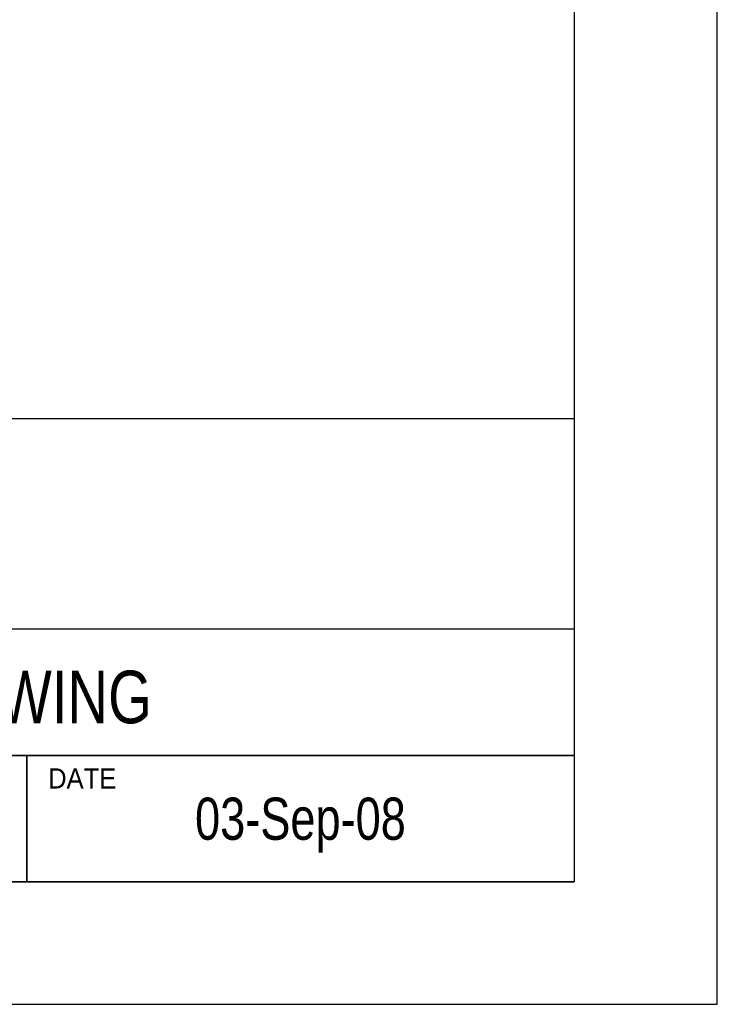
# Model space of a CAD drawing. Extents: x 0 to 420, y 0 to 297.
# Tile 8 of 10: x 367 to 420, y 0 to 74. Entities that reach past the tile are written whole.
import ezdxf
from ezdxf.enums import TextEntityAlignment as Align

# ---------------------------------------------------------------- set-up
doc = ezdxf.new("R2010")
doc.units = 0
doc.header["$LTSCALE"] = 23.1
doc.layers.get('0').update_dxf_attribs({"linetype": 'CONTINUOUS'})
doc.layers.add('DRAFT_ENTITY', color=7, linetype='CONTINUOUS')
doc.styles.get("Standard").update_dxf_attribs({"font": 'txt', "width": 0.95})

msp = doc.modelspace()

# ---------------------------------------------------------------- linework, layer by layer
at = {"color": 7, "linetype": 'CONTINUOUS'}
for p, q in [((420, 0), (420, 297)), ((409.209, 287.084), (409.209, 9.234)), ((409.209, 44.159), (273.439, 44.159)), ((409.209, 18.759), (273.439, 18.759)), ((367.959, 9.234), (367.959, 18.759)), ((409.209, 9.234), (17.784, 9.234)), ((0, 0), (420, 0))]:
    msp.add_line(p, q, dxfattribs=at)
at = {"color": 2, "linetype": 'CONTINUOUS'}
for p, q in [((287.209, 18.759), (409.209, 18.759)), ((367.959, 18.759), (367.959, 9.234)), ((409.209, 18.759), (409.209, 9.234)), ((287.209, 9.234), (409.209, 9.234))]:
    msp.add_line(p, q, dxfattribs=at)
at = {"layer": 'DRAFT_ENTITY', "color": 7, "linetype": 'CONTINUOUS'}
msp.add_line((409.209, 28.285), (273.439, 28.285), dxfattribs=at)

# ---------------------------------------------------------------- texts
at = {"color": 2, "linetype": 'CONTINUOUS', "width": 0.8}
for s, height, p in [('CUSTOMER VIEW MODEL DRAWING', 3.968, (340.245, 21.192)), ('03-Sep-08', 3.18, (388.584, 12.407))]:
    msp.add_text(s, height=height, dxfattribs=at).set_placement(p, align=Align.CENTER)
at = {"color": 2, "linetype": 'CONTINUOUS', "width": 0.95}
msp.add_text('DATE', height=1.52, dxfattribs=at).set_placement((369.564, 16.274))

doc.saveas('drawing.dxf')
